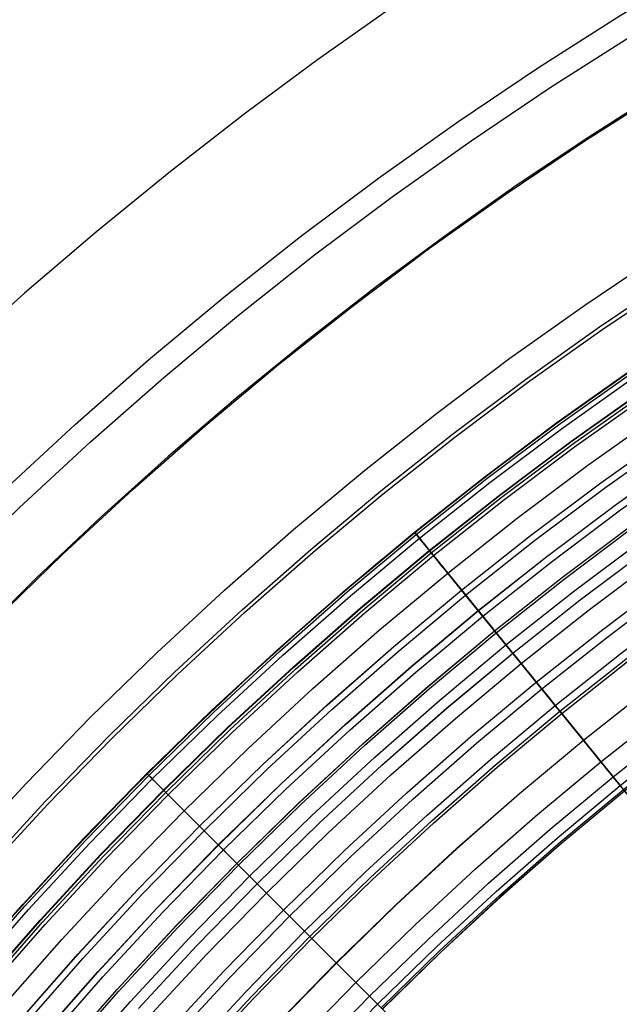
# Model space of a CAD drawing. Header units: millimetres. Extents: x -14 to 488, y -50 to 50.
# Tile 182 of 256: x 358.49 to 362.45, y 14.43 to 20.93. Entities that reach past the tile are written whole.
import ezdxf

# ---------------------------------------------------------------- set-up
doc = ezdxf.new("R2010")
doc.units = ezdxf.units.MM
doc.header["$MEASUREMENT"] = 0
doc.layers.add('Default', color=7, linetype='Continuous')

msp = doc.modelspace()

# ---------------------------------------------------------------- linework, layer by layer
at = {"layer": 'Default'}
for points in [[(367.2672, 24.1764), (366.7092, 23.9795), (366.1559, 23.7699), (365.6075, 23.5477), (365.0644, 23.313), (364.5267, 23.066), (363.9949, 22.8067), (363.4691, 22.5353), (362.9497, 22.252), (362.4369, 21.9568), (361.931, 21.65), (361.4322, 21.3317), (360.9408, 21.0022), (360.457, 20.6614), (359.9812, 20.3097), (359.4858, 19.925), (358.9998, 19.5285), (358.5236, 19.1202), (358.0574, 18.7006)], [(367.2672, 24.1764), (366.7092, 23.9795), (366.1559, 23.7699), (365.6075, 23.5477), (365.0644, 23.313), (364.5267, 23.066), (363.9949, 22.8067), (363.4691, 22.5353), (362.9497, 22.252), (362.4369, 21.9568), (361.931, 21.65), (361.4322, 21.3317), (360.9408, 21.0022), (360.457, 20.6614), (359.9812, 20.3097), (359.4858, 19.925), (358.9998, 19.5285), (358.5236, 19.1202), (358.0574, 18.7006)], [(355.4005, 14.4212), (355.7867, 14.9364), (356.1868, 15.4424), (356.6004, 15.9385), (357.027, 16.4243), (357.4664, 16.8992), (357.918, 17.3627), (358.3816, 17.8144), (358.8564, 18.2537), (359.3422, 18.6804), (359.8383, 19.0939), (360.3443, 19.494), (360.8596, 19.8802), (361.3835, 20.2523), (361.9157, 20.6101), (362.4553, 20.9531), (363.0019, 21.2813), (363.5549, 21.5944), (364.1136, 21.8923), (364.6775, 22.1749), (365.2459, 22.4421), (365.8181, 22.6938), (366.3937, 22.93), (366.972, 23.1507)], [(355.4005, 14.4212), (355.7868, 14.9364), (356.1868, 15.4424), (356.6004, 15.9385), (357.027, 16.4243), (357.4664, 16.8992), (357.9181, 17.3627), (358.3816, 17.8143), (358.8565, 18.2537), (359.3422, 18.6804), (359.8384, 19.0939), (360.3443, 19.494), (360.8596, 19.8802), (361.3835, 20.2523), (361.9157, 20.61), (362.4553, 20.9531), (363.0019, 21.2813), (363.5549, 21.5944), (364.1136, 21.8923), (364.6775, 22.1749), (365.2459, 22.4421), (365.8181, 22.6938), (366.3937, 22.93), (366.972, 23.1507)], [(355.5239, 14.3311), (355.9078, 14.8432), (356.3054, 15.3461), (356.7165, 15.8392), (357.1405, 16.322), (357.5772, 16.794), (358.0261, 17.2546), (358.4868, 17.7035), (358.9588, 18.1402), (359.4416, 18.5643), (359.9347, 18.9753), (360.4375, 19.3729), (360.9496, 19.7568), (361.4704, 20.1266), (361.9993, 20.4822), (362.5356, 20.8231), (363.0789, 21.1493), (363.6285, 21.4605), (364.1838, 21.7566), (364.7442, 22.0374), (365.3091, 22.303), (365.8779, 22.5531), (366.45, 22.7879), (367.0247, 23.0072)], [(367.2022, 22.6319), (366.6795, 22.4339), (366.1616, 22.2241), (365.6485, 22.0024), (365.1407, 21.7691), (364.6384, 21.5242), (364.1418, 21.2679), (363.6512, 21.0002), (363.1668, 20.7214), (362.6889, 20.4317), (362.2178, 20.131), (361.7537, 19.8197), (361.2968, 19.4979), (360.8474, 19.1657), (360.3794, 18.8024), (359.9204, 18.4278), (359.4706, 18.0422), (359.0302, 17.6458), (358.5996, 17.2389), (358.1789, 16.8216)], [(367.2022, 22.6319), (366.6795, 22.4339), (366.1616, 22.2241), (365.6485, 22.0024), (365.1407, 21.7691), (364.6384, 21.5242), (364.1418, 21.2679), (363.6512, 21.0002), (363.1668, 20.7214), (362.6889, 20.4317), (362.2178, 20.131), (361.7537, 19.8197), (361.2968, 19.4979), (360.8474, 19.1657), (360.3794, 18.8024), (359.9204, 18.4278), (359.4706, 18.0422), (359.0302, 17.6458), (358.5996, 17.2389), (358.1789, 16.8216)], [(355.8633, 14.0835), (356.2407, 14.5869), (356.6316, 15.0813), (357.0357, 15.5661), (357.4525, 16.0407), (357.8818, 16.5047), (358.3231, 16.9576), (358.776, 17.3989), (359.24, 17.8282), (359.7147, 18.2451), (360.1994, 18.6492), (360.6938, 19.04), (361.1973, 19.4174), (361.7092, 19.781), (362.2291, 20.1305), (362.7564, 20.4657), (363.2905, 20.7864), (363.8308, 21.0923), (364.3768, 21.3834), (364.9277, 21.6595), (365.483, 21.9206), (366.0422, 22.1665), (366.6046, 22.3973), (367.1697, 22.6129)], [(356.9535, 14.0381), (357.33, 14.5143), (357.7192, 14.9812), (358.1207, 15.4384), (358.5342, 15.8853), (358.9592, 16.3215), (359.3955, 16.7466), (359.8424, 17.1601), (360.2995, 17.5616), (360.7664, 17.9508), (361.2426, 18.3273), (361.7275, 18.6908), (362.2206, 19.041), (362.7214, 19.3776), (363.2293, 19.7004), (363.7437, 20.0093), (364.2641, 20.304), (364.7899, 20.5844), (365.3206, 20.8503), (365.8555, 21.1017), (366.394, 21.3386), (366.9357, 21.5609)], [(357.4649, 14.4047), (357.8512, 14.8682), (358.2498, 15.322), (358.6602, 15.7656), (359.0821, 16.1986), (359.5151, 16.6205), (359.9588, 17.031), (360.4125, 17.4295), (360.876, 17.8158), (361.3486, 18.1895), (361.83, 18.5504), (362.3194, 18.898), (362.8165, 19.2321), (363.3206, 19.5526), (363.8313, 19.8592), (364.3478, 20.1517), (364.8698, 20.43), (365.3965, 20.6939), (365.9274, 20.9435), (366.462, 21.1786), (366.9997, 21.3993)], [(357.4649, 14.4047), (357.8512, 14.8682), (358.2498, 15.322), (358.6602, 15.7656), (359.0821, 16.1986), (359.5151, 16.6205), (359.9588, 17.031), (360.4125, 17.4295), (360.876, 17.8158), (361.3486, 18.1895), (361.83, 18.5504), (362.3194, 18.898), (362.8165, 19.2321), (363.3206, 19.5526), (363.8313, 19.8592), (364.3478, 20.1517), (364.8698, 20.43), (365.3965, 20.6939), (365.9274, 20.9435), (366.462, 21.1786), (366.9997, 21.3993)], [(357.4837, 14.3895), (357.8696, 14.8525), (358.2678, 15.3058), (358.6778, 15.7489), (359.0993, 16.1815), (359.5318, 16.603), (359.975, 17.013), (360.4283, 17.4111), (360.8913, 17.797), (361.3634, 18.1704), (361.8442, 18.5308), (362.3332, 18.8781), (362.8298, 19.2119), (363.3334, 19.532), (363.8435, 19.8382), (364.3595, 20.1304), (364.8809, 20.4085), (365.407, 20.6722), (365.9374, 20.9215), (366.4715, 21.1564), (367.0086, 21.3768)], [(367.2032, 21.098), (366.7156, 20.9005), (366.2327, 20.6918), (365.7547, 20.4722), (365.2819, 20.2417), (364.8144, 20.0004), (364.3526, 19.7485), (363.8967, 19.4861), (363.4469, 19.2133), (363.0034, 18.9303), (362.5666, 18.6373), (362.1365, 18.3344), (361.7135, 18.0217), (361.273, 17.6797), (360.8409, 17.3271), (360.4175, 16.9641), (360.003, 16.591), (359.5977, 16.208), (359.2018, 15.8153), (358.8155, 15.4131), (358.439, 15.0016), (358.0577, 14.5634), (357.6875, 14.1156)], [(367.2032, 21.098), (366.7156, 20.9005), (366.2327, 20.6918), (365.7547, 20.4722), (365.2819, 20.2417), (364.8144, 20.0004), (364.3526, 19.7485), (363.8967, 19.4861), (363.4469, 19.2133), (363.0034, 18.9303), (362.5666, 18.6373), (362.1365, 18.3344), (361.7135, 18.0217), (361.273, 17.6797), (360.8409, 17.3271), (360.4175, 16.9641), (360.003, 16.591), (359.5977, 16.208), (359.2018, 15.8153), (358.8155, 15.4131), (358.439, 15.0016), (358.0577, 14.5634), (357.6875, 14.1156)], [(357.7379, 14.1831), (358.1184, 14.6396), (358.5109, 15.0866), (358.9152, 15.5235), (359.3308, 15.95), (359.7572, 16.3655), (360.1942, 16.7698), (360.6411, 17.1624), (361.0976, 17.5429), (361.5632, 17.9109), (362.0372, 18.2663), (362.5193, 18.6087), (363.0089, 18.9378), (363.5055, 19.2535), (364.0084, 19.5554), (364.5172, 19.8435), (365.0312, 20.1176), (365.55, 20.3776), (366.073, 20.6235), (366.5995, 20.855), (367.1291, 21.0724)], [(357.7385, 14.1826), (358.119, 14.6391), (358.5115, 15.0861), (358.9157, 15.523), (359.3313, 15.9494), (359.7578, 16.365), (360.1947, 16.7692), (360.6416, 17.1618), (361.0981, 17.5423), (361.5636, 17.9104), (362.0377, 18.2657), (362.5198, 18.6081), (363.0093, 18.9372), (363.5059, 19.2528), (364.0088, 19.5548), (364.5175, 19.8429), (365.0316, 20.117), (365.5504, 20.377), (366.0733, 20.6228), (366.5998, 20.8543), (367.1294, 21.0717)], [(357.7387, 14.1825), (358.1192, 14.6389), (358.5117, 15.0859), (358.9159, 15.5228), (359.3315, 15.9492), (359.7579, 16.3648), (360.1949, 16.769), (360.6418, 17.1616), (361.0983, 17.5421), (361.5638, 17.9101), (362.0378, 18.2655), (362.5199, 18.6079), (363.0095, 18.937), (363.506, 19.2526), (364.0089, 19.5545), (364.5177, 19.8426), (365.0317, 20.1167), (365.5505, 20.3767), (366.0734, 20.6225), (366.5999, 20.8541), (367.1295, 21.0714)], [(357.7395, 14.1818), (358.12, 14.6382), (358.5125, 15.0851), (358.9167, 15.522), (359.3323, 15.9485), (359.7587, 16.364), (360.1956, 16.7682), (360.6425, 17.1608), (361.0989, 17.5412), (361.5644, 17.9093), (362.0385, 18.2646), (362.5205, 18.607), (363.0101, 18.9361), (363.5066, 19.2517), (364.0095, 19.5536), (364.5182, 19.8417), (365.0322, 20.1158), (365.551, 20.3757), (366.0739, 20.6215), (366.6004, 20.8531), (367.1299, 21.0704)], [(357.7395, 14.1818), (358.12, 14.6382), (358.5125, 15.0851), (358.9167, 15.522), (359.3323, 15.9485), (359.7587, 16.364), (360.1956, 16.7682), (360.6425, 17.1608), (361.099, 17.5412), (361.5644, 17.9093), (362.0385, 18.2646), (362.5205, 18.607), (363.0101, 18.9361), (363.5066, 19.2517), (364.0095, 19.5536), (364.5182, 19.8417), (365.0322, 20.1157), (365.551, 20.3757), (366.0739, 20.6215), (366.6004, 20.8531), (367.1299, 21.0704)], [(357.7521, 14.1716), (358.1323, 14.6277), (358.5245, 15.0743), (358.9285, 15.5109), (359.3437, 15.937), (359.7698, 16.3523), (360.2064, 16.7562), (360.653, 17.1485), (361.1091, 17.5287), (361.5743, 17.8965), (362.048, 18.2516), (362.5297, 18.5937), (363.0189, 18.9225), (363.5151, 19.2379), (364.0176, 19.5396), (364.526, 19.8275), (365.0397, 20.1014), (365.558, 20.3612), (366.0806, 20.6068), (366.6067, 20.8382), (367.1359, 21.0554)], [(357.777, 14.1513), (358.1567, 14.6068), (358.5484, 15.0528), (358.9518, 15.4888), (359.3664, 15.9143), (359.792, 16.329), (360.2279, 16.7324), (360.6739, 17.1241), (361.1294, 17.5037), (361.5939, 17.871), (362.0669, 18.2256), (362.548, 18.5672), (363.0365, 18.8956), (363.532, 19.2106), (364.0338, 19.5119), (364.5415, 19.7993), (365.0544, 20.0728), (365.5721, 20.3323), (366.0939, 20.5776), (366.6193, 20.8086), (367.1477, 21.0255)], [(357.858, 14.0856), (358.236, 14.539), (358.6259, 14.9829), (359.0274, 15.4169), (359.4402, 15.8405), (359.8638, 16.2533), (360.2978, 16.6549), (360.7417, 17.0448), (361.1952, 17.4227), (361.6576, 17.7883), (362.1285, 18.1413), (362.6073, 18.4814), (363.0936, 18.8083), (363.5868, 19.1218), (364.0864, 19.4217), (364.5917, 19.7079), (365.1023, 19.9802), (365.6176, 20.2384), (366.1371, 20.4826), (366.6601, 20.7126), (367.1861, 20.9285)], [(357.8604, 14.0837), (358.2383, 14.537), (358.6281, 14.9809), (359.0296, 15.4149), (359.4423, 15.8384), (359.8659, 16.2511), (360.2998, 16.6526), (360.7437, 17.0425), (361.1971, 17.4204), (361.6594, 17.7859), (362.1302, 18.1389), (362.609, 18.4789), (363.0952, 18.8058), (363.5884, 19.1192), (364.0879, 19.4191), (364.5932, 19.7053), (365.1037, 19.9775), (365.6189, 20.2357), (366.1383, 20.4798), (366.6613, 20.7098), (367.1872, 20.9257)], [(357.8605, 14.0835), (358.2384, 14.5369), (358.6283, 14.9808), (359.0298, 15.4147), (359.4425, 15.8383), (359.866, 16.251), (360.3, 16.6525), (360.7438, 17.0423), (361.1972, 17.4202), (361.6595, 17.7858), (362.1303, 18.1387), (362.6091, 18.4787), (363.0954, 18.8056), (363.5885, 19.1191), (364.088, 19.4189), (364.5933, 19.7051), (365.1038, 19.9773), (365.619, 20.2355), (366.1384, 20.4797), (366.6613, 20.7096), (367.1873, 20.9255)], [(357.8743, 14.0724), (358.2519, 14.5254), (358.6415, 14.9689), (359.0426, 15.4025), (359.455, 15.8257), (359.8782, 16.2381), (360.3118, 16.6393), (360.7554, 17.0288), (361.2084, 17.4064), (361.6704, 17.7717), (362.1408, 18.1244), (362.6192, 18.4641), (363.1051, 18.7907), (363.5978, 19.104), (364.0969, 19.4036), (364.6018, 19.6895), (365.112, 19.9615), (365.6268, 20.2195), (366.1457, 20.4635), (366.6683, 20.6933), (367.1938, 20.909)], [(357.892, 14.058), (358.2692, 14.5106), (358.6584, 14.9537), (359.0591, 15.3868), (359.4711, 15.8096), (359.8939, 16.2216), (360.3271, 16.6224), (360.7702, 17.0116), (361.2227, 17.3888), (361.6842, 17.7537), (362.1542, 18.106), (362.6322, 18.4454), (363.1175, 18.7717), (363.6098, 19.0846), (364.1084, 19.384), (364.6128, 19.6696), (365.1224, 19.9413), (365.6367, 20.1991), (366.1552, 20.4428), (366.6772, 20.6724), (367.2022, 20.8878)], [(358.3821, 14.414), (358.7687, 14.8542), (359.1669, 15.2845), (359.5762, 15.7046), (359.9962, 16.1139), (360.4266, 16.512), (360.8668, 16.8987), (361.3164, 17.2734), (361.7749, 17.636), (362.2418, 17.986), (362.7166, 18.3232), (363.1988, 18.6474), (363.6879, 18.9582), (364.1832, 19.2556), (364.6843, 19.5394), (365.1906, 19.8094), (365.7016, 20.0654), (366.2167, 20.3075), (366.7353, 20.5356), (367.2569, 20.7497)], [(358.4918, 14.3201), (358.876, 14.7575), (359.2716, 15.1851), (359.6783, 15.6024), (360.0957, 16.0091), (360.5233, 16.4048), (360.9607, 16.7889), (361.4074, 17.1613), (361.863, 17.5215), (362.3269, 17.8693), (362.7987, 18.2044), (363.2779, 18.5265), (363.7638, 18.8353), (364.256, 19.1309), (364.7539, 19.4128), (365.257, 19.681), (365.7647, 19.9355), (366.2765, 20.1761), (366.7918, 20.4027), (367.3101, 20.6154)], [(358.4924, 14.3196), (358.8765, 14.757), (359.2721, 15.1846), (359.6788, 15.6019), (360.0962, 16.0086), (360.5238, 16.4042), (360.9611, 16.7884), (361.4079, 17.1607), (361.8634, 17.5209), (362.3274, 17.8687), (362.7992, 18.2038), (363.2783, 18.5258), (363.7642, 18.8347), (364.2564, 19.1302), (364.7543, 19.4122), (365.2573, 19.6804), (365.765, 19.9348), (366.2768, 20.1754), (366.7921, 20.402), (367.3103, 20.6147)], [(358.5244, 14.2922), (358.9078, 14.7288), (359.3027, 15.1556), (359.7086, 15.5721), (360.1252, 15.9781), (360.552, 16.3729), (360.9885, 16.7564), (361.4344, 17.128), (361.8891, 17.4876), (362.3522, 17.8347), (362.8231, 18.1691), (363.3013, 18.4906), (363.7863, 18.7989), (364.2776, 19.0938), (364.7745, 19.3752), (365.2767, 19.643), (365.7834, 19.897), (366.2942, 20.1371), (366.8085, 20.3633), (367.3258, 20.5755)], [(358.6248, 14.2062), (359.006, 14.6402), (359.3986, 15.0645), (359.8021, 15.4786), (360.2162, 15.8822), (360.6405, 16.2747), (361.0745, 16.6559), (361.5178, 17.0254), (361.9698, 17.3828), (362.4301, 17.7279), (362.8983, 18.0603), (363.3737, 18.3799), (363.8558, 18.6864), (364.3442, 18.9796), (364.8382, 19.2594), (365.3374, 19.5255), (365.8412, 19.778), (366.349, 20.0167), (366.8603, 20.2416), (367.3745, 20.4526)], [(358.6255, 14.2057), (359.0067, 14.6397), (359.3992, 15.0639), (359.8027, 15.478), (360.2168, 15.8815), (360.6411, 16.2741), (361.0751, 16.6552), (361.5183, 17.0247), (361.9703, 17.3821), (362.4306, 17.7272), (362.8988, 18.0596), (363.3741, 18.3792), (363.8563, 18.6857), (364.3446, 18.9789), (364.8386, 19.2586), (365.3378, 19.5248), (365.8415, 19.7772), (366.3493, 20.0159), (366.8606, 20.2408), (367.3748, 20.4518)], [(358.6607, 14.1756), (359.0411, 14.6086), (359.4328, 15.032), (359.8355, 15.4453), (360.2487, 15.8479), (360.6721, 16.2396), (361.1052, 16.62), (361.5475, 16.9887), (361.9986, 17.3454), (362.458, 17.6897), (362.9251, 18.0215), (363.3995, 18.3404), (363.8806, 18.6462), (364.368, 18.9388), (364.861, 19.218), (365.3591, 19.4836), (365.8618, 19.7355), (366.3685, 19.9737), (366.8787, 20.1981), (367.3919, 20.4087)], [(358.7555, 14.0945), (359.1337, 14.5251), (359.5232, 14.9461), (359.9237, 15.3571), (360.3346, 15.7575), (360.7556, 16.147), (361.1863, 16.5253), (361.6261, 16.8919), (362.0747, 17.2466), (362.5315, 17.589), (362.996, 17.9189), (363.4677, 18.236), (363.9462, 18.5401), (364.4308, 18.8311), (364.921, 19.1087), (365.4164, 19.3728), (365.9162, 19.6233), (366.4201, 19.8602), (366.9275, 20.0833)], [(358.756, 14.094), (359.1342, 14.5247), (359.5237, 14.9457), (359.9241, 15.3566), (360.3351, 15.757), (360.756, 16.1465), (361.1867, 16.5248), (361.6265, 16.8914), (362.0751, 17.246), (362.5319, 17.5885), (362.9964, 17.9183), (363.4681, 18.2355), (363.9465, 18.5396), (364.4311, 18.8305), (364.9213, 19.1081), (365.4167, 19.3722), (365.9165, 19.6227), (366.4204, 19.8596), (366.9278, 20.0827)], [(358.7685, 14.0833), (359.1464, 14.5137), (359.5357, 14.9344), (359.9358, 15.345), (360.3464, 15.7451), (360.7671, 16.1343), (361.1974, 16.5123), (361.6369, 16.8786), (362.0851, 17.233), (362.5416, 17.5752), (363.0057, 17.9048), (363.4771, 18.2217), (363.9552, 18.5256), (364.4394, 18.8163), (364.9293, 19.0937), (365.4242, 19.3576), (365.9237, 19.6079), (366.4272, 19.8446), (366.9342, 20.0676)], [(358.8457, 14.0173), (359.2219, 14.4456), (359.6094, 14.8644), (360.0077, 15.2731), (360.4164, 15.6714), (360.8351, 16.0588), (361.2635, 16.435), (361.701, 16.7997), (362.1471, 17.1525), (362.6015, 17.493), (363.0635, 17.8212), (363.5327, 18.1366), (364.0086, 18.4391), (364.4906, 18.7285), (364.9782, 19.0046), (365.4709, 19.2673), (365.9681, 19.5165), (366.4693, 19.7521), (366.9739, 19.974)], [(359.2746, 14.3981), (359.6608, 14.8156), (360.0578, 15.223), (360.4652, 15.62), (360.8826, 16.0062), (361.3096, 16.3812), (361.7456, 16.7447), (362.1904, 17.0963), (362.6433, 17.4358), (363.1038, 17.7629), (363.5715, 18.0773), (364.0459, 18.3788), (364.5263, 18.6673), (365.0124, 18.9425), (365.5035, 19.2044), (365.9991, 19.4527), (366.4986, 19.6876), (367.0017, 19.9088)], [(359.2748, 14.398), (359.6609, 14.8154), (360.0579, 15.2228), (360.4653, 15.6198), (360.8827, 16.006), (361.3097, 16.381), (361.7458, 16.7445), (362.1905, 17.0961), (362.6434, 17.4356), (363.1039, 17.7627), (363.5717, 18.0771), (364.046, 18.3786), (364.5264, 18.6671), (365.0125, 18.9423), (365.5036, 19.2041), (365.9992, 19.4525), (366.4987, 19.6874), (367.0018, 19.9086)], [(359.3402, 14.339), (359.7249, 14.7547), (360.1203, 15.1605), (360.526, 15.5559), (360.9418, 15.9405), (361.367, 16.314), (361.8014, 16.676), (362.2443, 17.0263), (362.6954, 17.3644), (363.1541, 17.6902), (363.6199, 18.0033), (364.0923, 18.3036), (364.5709, 18.5909), (365.0549, 18.865), (365.5441, 19.1258), (366.0377, 19.3732), (366.5352, 19.6071), (367.0362, 19.8275)], [(359.4571, 14.2336), (359.839, 14.6464), (360.2315, 15.0492), (360.6344, 15.4418), (361.0471, 15.8237), (361.4693, 16.1945), (361.9005, 16.5539), (362.3403, 16.9016), (362.7881, 17.2373), (363.2435, 17.5607), (363.706, 17.8716), (364.175, 18.1698), (364.6501, 18.455), (365.1307, 18.7272), (365.6163, 18.9861), (366.1064, 19.2317), (366.6004, 19.4639), (367.0978, 19.6827)], [(359.4571, 14.2336), (359.839, 14.6464), (360.2315, 15.0492), (360.6344, 15.4418), (361.0471, 15.8237), (361.4693, 16.1945), (361.9005, 16.5539), (362.3403, 16.9016), (362.7881, 17.2373), (363.2435, 17.5607), (363.706, 17.8716), (364.175, 18.1698), (364.6501, 18.455), (365.1307, 18.7272), (365.6163, 18.9861), (366.1064, 19.2317), (366.6004, 19.4639), (367.0978, 19.6827)], [(359.5004, 14.1946), (359.8813, 14.6062), (360.2728, 15.008), (360.6745, 15.3995), (361.0862, 15.7803), (361.5072, 16.1501), (361.9373, 16.5086), (362.3759, 16.8554), (362.8225, 17.1902), (363.2767, 17.5127), (363.7379, 17.8228), (364.2057, 18.1201), (364.6795, 18.4046), (365.1588, 18.676), (365.6431, 18.9343), (366.1319, 19.1792), (366.6245, 19.4108), (367.1206, 19.629)], [(359.6045, 14.1008), (359.9829, 14.5097), (360.3718, 14.9089), (360.771, 15.2979), (361.18, 15.6763), (361.5983, 16.0437), (362.0256, 16.3998), (362.4613, 16.7444), (362.9051, 17.077), (363.3563, 17.3975), (363.8146, 17.7055), (364.2793, 18.001), (364.7501, 18.2836), (365.2263, 18.5533), (365.7075, 18.8098), (366.193, 19.0532), (366.6825, 19.2833), (367.1754, 19.5)], [(359.6417, 14.0672), (360.0192, 14.4752), (360.4073, 14.8735), (360.8055, 15.2615), (361.2135, 15.639), (361.6309, 16.0056), (362.0572, 16.3609), (362.4919, 16.7047), (362.9346, 17.0365), (363.3848, 17.3562), (363.842, 17.6636), (364.3057, 17.9583), (364.7753, 18.2403), (365.2504, 18.5093), (365.7305, 18.7653), (366.2149, 19.0081), (366.7033, 19.2377), (367.195, 19.4539)], [(359.6555, 14.0548), (360.0326, 14.4625), (360.4204, 14.8604), (360.8183, 15.2481), (361.2259, 15.6253), (361.643, 15.9915), (362.0689, 16.3466), (362.5032, 16.69), (362.9455, 17.0216), (363.3953, 17.341), (363.8521, 17.6481), (364.3154, 17.9426), (364.7847, 18.2243), (365.2594, 18.4931), (365.739, 18.7488), (366.223, 18.9914), (366.711, 19.2208), (367.2022, 19.4369)], [(359.6555, 14.0548), (360.0326, 14.4625), (360.4204, 14.8604), (360.8183, 15.2481), (361.2259, 15.6253), (361.643, 15.9915), (362.0689, 16.3466), (362.5032, 16.69), (362.9455, 17.0216), (363.3953, 17.341), (363.8521, 17.6481), (364.3154, 17.9426), (364.7847, 18.2243), (365.2594, 18.4931), (365.739, 18.7488), (366.223, 18.9914), (366.711, 19.2208), (367.2022, 19.4369)], [(360.1972, 14.3062), (360.5808, 14.6999), (360.9745, 15.0836), (361.3778, 15.4568), (361.7904, 15.8192), (362.2119, 16.1704), (362.6416, 16.5102), (363.0793, 16.8383), (363.5243, 17.1544), (363.9763, 17.4582), (364.4347, 17.7496), (364.8989, 18.0283), (365.3686, 18.2943), (365.8432, 18.5473), (366.3221, 18.7873), (366.8049, 19.0143), (367.291, 19.2281)], [(360.1981, 14.3053), (360.5817, 14.699), (360.9754, 15.0826), (361.3787, 15.4558), (361.7913, 15.8182), (362.2127, 16.1694), (362.6424, 16.5092), (363.08, 16.8372), (363.5251, 17.1533), (363.977, 17.4571), (364.4353, 17.7485), (364.8996, 18.0272), (365.3693, 18.2931), (365.8438, 18.5462), (366.3227, 18.7862), (366.8054, 19.0131), (367.2915, 19.2269)], [(360.1981, 14.3053), (360.5817, 14.699), (360.9754, 15.0826), (361.3787, 15.4558), (361.7913, 15.8182), (362.2127, 16.1694), (362.6424, 16.5092), (363.08, 16.8372), (363.5251, 17.1533), (363.977, 17.4571), (364.4353, 17.7485), (364.8996, 18.0272), (365.3693, 18.2931), (365.8438, 18.5462), (366.3227, 18.7862), (366.8054, 19.0131), (367.2915, 19.2269)], [(360.3302, 14.1799), (360.7105, 14.5702), (361.1008, 14.9505), (361.5007, 15.3205), (361.9097, 15.6798), (362.3275, 16.028), (362.7535, 16.3649), (363.1874, 16.6901), (363.6286, 17.0034), (364.0767, 17.3046), (364.5311, 17.5935), (364.9914, 17.8698), (365.457, 18.1335), (365.9274, 18.3844), (366.4022, 18.6223), (366.8808, 18.8473), (367.3627, 19.0592)], [(360.3302, 14.1799), (360.7105, 14.5702), (361.1008, 14.9505), (361.5007, 15.3205), (361.9097, 15.6798), (362.3275, 16.028), (362.7535, 16.3649), (363.1874, 16.6901), (363.6286, 17.0034), (364.0767, 17.3046), (364.5311, 17.5935), (364.9914, 17.8698), (365.457, 18.1335), (365.9274, 18.3844), (366.4022, 18.6223), (366.8808, 18.8473), (367.3627, 19.0592)], [(360.4229, 14.0919), (360.801, 14.4798), (361.1889, 14.8578), (361.5863, 15.2255), (361.9929, 15.5826), (362.4081, 15.9287), (362.8316, 16.2635), (363.2628, 16.5868), (363.7013, 16.8982), (364.1466, 17.1976), (364.5983, 17.4847), (365.0558, 17.7594), (365.5186, 18.0214), (365.9862, 18.2708), (366.4581, 18.5073), (366.9338, 18.7309)], [(360.4229, 14.0919), (360.801, 14.4798), (361.1889, 14.8578), (361.5863, 15.2255), (361.9929, 15.5826), (362.4081, 15.9287), (362.8316, 16.2635), (363.2628, 16.5868), (363.7013, 16.8982), (364.1466, 17.1976), (364.5983, 17.4847), (365.0558, 17.7594), (365.5186, 18.0214), (365.9862, 18.2708), (366.4581, 18.5073), (366.9338, 18.7309)], [(360.4768, 14.0407), (360.8535, 14.4272), (361.24, 14.8039), (361.6361, 15.1703), (362.0412, 15.5261), (362.4549, 15.871), (362.8769, 16.2047), (363.3066, 16.5268), (363.7436, 16.8371), (364.1873, 17.1354), (364.6374, 17.4215), (365.0932, 17.6952), (365.5544, 17.9563), (366.0203, 18.2047), (366.4905, 18.4404), (366.9645, 18.6632)], [(360.4768, 14.0407), (360.8535, 14.4272), (361.24, 14.8039), (361.6361, 15.1703), (362.0412, 15.5261), (362.4549, 15.871), (362.8769, 16.2047), (363.3066, 16.5268), (363.7436, 16.8371), (364.1873, 17.1354), (364.6374, 17.4215), (365.0932, 17.6952), (365.5544, 17.9563), (366.0203, 18.2047), (366.4905, 18.4404), (366.9645, 18.6632)], [(360.8771, 14.4036), (361.263, 14.7797), (361.6584, 15.1455), (362.0629, 15.5008), (362.476, 15.8451), (362.8973, 16.1782), (363.3263, 16.4998), (363.7625, 16.8096), (364.2056, 17.1074), (364.6549, 17.3931), (365.1101, 17.6663), (365.5705, 17.927), (366.0357, 18.1751), (366.5051, 18.4104), (366.9784, 18.6328)], [(360.8771, 14.4036), (361.263, 14.7797), (361.6584, 15.1455), (362.0629, 15.5008), (362.476, 15.8451), (362.8973, 16.1782), (363.3263, 16.4998), (363.7625, 16.8096), (364.2056, 17.1074), (364.6549, 17.3931), (365.1101, 17.6663), (365.5705, 17.927), (366.0357, 18.1751), (366.5051, 18.4104), (366.9784, 18.6328)], [(360.885, 14.3958), (361.2707, 14.7716), (361.6659, 15.1373), (362.0701, 15.4923), (362.483, 15.8364), (362.9041, 16.1694), (363.3328, 16.4908), (363.7689, 16.8004), (364.2117, 17.0981), (364.6608, 17.3836), (365.1157, 17.6567), (365.5758, 17.9173), (366.0408, 18.1652), (366.51, 18.4004), (366.983, 18.6227)], [(360.885, 14.3958), (361.2707, 14.7716), (361.6659, 15.1373), (362.0701, 15.4923), (362.483, 15.8364), (362.9041, 16.1694), (363.3328, 16.4908), (363.7689, 16.8004), (364.2117, 17.0981), (364.6608, 17.3836), (365.1157, 17.6567), (365.5758, 17.9173), (366.0408, 18.1652), (366.51, 18.4004), (366.983, 18.6227)], [(360.8853, 14.3954), (361.271, 14.7713), (361.6662, 15.1369), (362.0704, 15.4919), (362.4833, 15.8361), (362.9044, 16.169), (363.3331, 16.4904), (363.7691, 16.8), (364.2119, 17.0977), (364.661, 17.3832), (365.1159, 17.6563), (365.5761, 17.9168), (366.041, 18.1648), (366.5102, 18.3999), (366.9832, 18.6222)]]:
    msp.add_lwpolyline(points, dxfattribs=at)
at = {"layer": 'Default', "extrusion": (0.79728, 0.60361, 0)}
for points in [[(-201.0957, 22.4213), (-201.096, 22.4554), (-201.0971, 22.4899), (-201.0989, 22.5245), (-201.1015, 22.5595), (-201.1048, 22.5946), (-201.109, 22.6299), (-201.1139, 22.6654), (-201.1196, 22.7011), (-201.1262, 22.7368), (-201.1336, 22.7726), (-201.1419, 22.8085), (-201.1511, 22.8443), (-201.1611, 22.8802), (-201.172, 22.916), (-201.1838, 22.9516), (-201.1964, 22.9872), (-201.21, 23.0226), (-201.2244, 23.0578), (-201.2398, 23.0927), (-201.256, 23.1274), (-201.2731, 23.1618), (-201.2911, 23.1958), (-201.3099, 23.2294), (-201.3296, 23.2626), (-201.3501, 23.2953), (-201.3715, 23.3275), (-201.3936, 23.3592), (-201.4166, 23.3903), (-201.4403, 23.4208), (-201.4648, 23.4507), (-201.49, 23.4799), (-201.516, 23.5084), (-201.5426, 23.5362), (-201.5698, 23.5632), (-201.5977, 23.5894), (-201.6262, 23.6148), (-201.6552, 23.6394), (-201.6848, 23.6632), (-201.7149, 23.6861), (-201.7454, 23.7081), (-201.7764, 23.7292), (-201.8077, 23.7493), (-201.8395, 23.7686), (-201.8715, 23.7869), (-201.9039, 23.8043), (-201.9365, 23.8207), (-201.9694, 23.8362), (-202.0024, 23.8507), (-202.0356, 23.8643), (-202.0689, 23.8769), (-202.1023, 23.8886), (-202.1358, 23.8993), (-202.1692, 23.9091), (-202.2027, 23.918), (-202.2361, 23.9259), (-202.2695, 23.933), (-202.3027, 23.9392), (-202.3359, 23.9444), (-202.3688, 23.9489), (-202.4016, 23.9524), (-202.4342, 23.9552), (-202.4666, 23.9571), (-202.4987, 23.9583), (-202.5306, 23.9587), (-202.5624, 23.9583), (-202.5945, 23.9571), (-202.6269, 23.9552), (-202.6595, 23.9524), (-202.6923, 23.9489), (-202.7253, 23.9444), (-202.7584, 23.9392), (-202.7917, 23.933), (-202.825, 23.9259), (-202.8585, 23.918), (-202.8919, 23.9091), (-202.9254, 23.8993), (-202.9589, 23.8886), (-202.9922, 23.8769), (-203.0256, 23.8643), (-203.0588, 23.8507), (-203.0918, 23.8362), (-203.1246, 23.8207), (-203.1573, 23.8043), (-203.1896, 23.7869), (-203.2217, 23.7686), (-203.2534, 23.7493), (-203.2848, 23.7292), (-203.3158, 23.7081), (-203.3463, 23.6861), (-203.3764, 23.6632), (-203.4059, 23.6394), (-203.435, 23.6148), (-203.4635, 23.5894), (-203.4913, 23.5632), (-203.5186, 23.5362), (-203.5452, 23.5084), (-203.5711, 23.4799), (-203.5963, 23.4507), (-203.6208, 23.4208), (-203.6446, 23.3903), (-203.6675, 23.3592), (-203.6897, 23.3275), (-203.711, 23.2953), (-203.7316, 23.2626), (-203.7513, 23.2294), (-203.7701, 23.1958), (-203.7881, 23.1618), (-203.8052, 23.1274), (-203.8214, 23.0927), (-203.8367, 23.0578), (-203.8512, 23.0226), (-203.8647, 22.9872), (-203.8774, 22.9516), (-203.8892, 22.916), (-203.9001, 22.8802), (-203.9101, 22.8443), (-203.9192, 22.8085), (-203.9275, 22.7726), (-203.9349, 22.7368), (-203.9415, 22.7011), (-203.9473, 22.6654), (-203.9522, 22.6299), (-203.9563, 22.5946), (-203.9597, 22.5595), (-203.9622, 22.5245), (-203.964, 22.4899), (-203.9651, 22.4554), (-203.9655, 22.4213)], [(-203.9655, 22.4213), (-203.9651, 22.3872), (-203.964, 22.3528), (-203.9622, 22.3181), (-203.9597, 22.2832), (-203.9563, 22.248), (-203.9522, 22.2127), (-203.9473, 22.1772), (-203.9415, 22.1416), (-203.9349, 22.1058), (-203.9275, 22.07), (-203.9192, 22.0342), (-203.9101, 21.9983), (-203.9001, 21.9625), (-203.8892, 21.9267), (-203.8774, 21.891), (-203.8647, 21.8554), (-203.8512, 21.82), (-203.8367, 21.7848), (-203.8214, 21.7499), (-203.8052, 21.7152), (-203.7881, 21.6809), (-203.7701, 21.6469), (-203.7513, 21.6133), (-203.7316, 21.5801), (-203.711, 21.5474), (-203.6897, 21.5151), (-203.6675, 21.4834), (-203.6446, 21.4523), (-203.6208, 21.4218), (-203.5963, 21.392), (-203.5711, 21.3628), (-203.5452, 21.3343), (-203.5186, 21.3065), (-203.4913, 21.2795), (-203.4635, 21.2532), (-203.435, 21.2278), (-203.4059, 21.2032), (-203.3764, 21.1794), (-203.3463, 21.1566), (-203.3158, 21.1346), (-203.2848, 21.1135), (-203.2534, 21.0933), (-203.2217, 21.074), (-203.1896, 21.0557), (-203.1573, 21.0383), (-203.1246, 21.0219), (-203.0918, 21.0064), (-203.0588, 20.9919), (-203.0256, 20.9783), (-202.9922, 20.9657), (-202.9589, 20.9541), (-202.9254, 20.9433), (-202.8919, 20.9335), (-202.8585, 20.9247), (-202.825, 20.9167), (-202.7917, 20.9096), (-202.7584, 20.9035), (-202.7253, 20.8982), (-202.6923, 20.8938), (-202.6595, 20.8902), (-202.6269, 20.8874), (-202.5945, 20.8855), (-202.5624, 20.8844), (-202.5306, 20.884), (-202.4987, 20.8844), (-202.4666, 20.8855), (-202.4342, 20.8874), (-202.4016, 20.8902), (-202.3688, 20.8938), (-202.3359, 20.8982), (-202.3027, 20.9035), (-202.2695, 20.9096), (-202.2361, 20.9167), (-202.2027, 20.9247), (-202.1692, 20.9335), (-202.1358, 20.9433), (-202.1023, 20.9541), (-202.0689, 20.9657), (-202.0356, 20.9783), (-202.0024, 20.9919), (-201.9694, 21.0064), (-201.9365, 21.0219), (-201.9039, 21.0383), (-201.8715, 21.0557), (-201.8395, 21.074), (-201.8077, 21.0933), (-201.7764, 21.1135), (-201.7454, 21.1346), (-201.7149, 21.1566), (-201.6848, 21.1794), (-201.6552, 21.2032), (-201.6262, 21.2278), (-201.5977, 21.2532), (-201.5698, 21.2795), (-201.5426, 21.3065), (-201.516, 21.3343), (-201.49, 21.3628), (-201.4648, 21.392), (-201.4403, 21.4218), (-201.4166, 21.4523), (-201.3936, 21.4834), (-201.3715, 21.5151), (-201.3501, 21.5474), (-201.3296, 21.5801), (-201.3099, 21.6133), (-201.2911, 21.6469), (-201.2731, 21.6809), (-201.256, 21.7152), (-201.2398, 21.7499), (-201.2244, 21.7848), (-201.21, 21.82), (-201.1964, 21.8554), (-201.1838, 21.891), (-201.172, 21.9267), (-201.1611, 21.9625), (-201.1511, 21.9983), (-201.1419, 22.0342), (-201.1336, 22.07), (-201.1262, 22.1058), (-201.1196, 22.1416), (-201.1139, 22.1772), (-201.109, 22.2127), (-201.1048, 22.248), (-201.1015, 22.2832), (-201.0989, 22.3181), (-201.0971, 22.3528), (-201.096, 22.3872), (-201.0957, 22.4213)]]:
    msp.add_lwpolyline(points, dxfattribs=at)
at = {"layer": 'Default', "extrusion": (0.995992, 0.089028, 0.008595)}
msp.add_lwpolyline([(-15.6876, 158.9381), (-13.8612, 159.1137)], dxfattribs=at)
at = {"layer": 'Default'}
for points in [[(362.859, 15.3733, 135.9018), (362.0256, 16.3998, 113.236), (361.502, 17.0448, 93.2153), (361.0989, 17.5412, 30.9743), (361.1057, 17.5329, 30.2517), (361.1142, 17.5224, 29.9205), (361.1257, 17.5082, 29.6087), (361.1401, 17.4906, 29.3157), (361.1569, 17.4698, 29.0412), (361.176, 17.4463, 28.7845), (361.1971, 17.4204, 28.5452), (361.2199, 17.3923, 28.3228), (361.2441, 17.3624, 28.1165), (361.2696, 17.331, 27.9256), (361.2962, 17.2983, 27.7494), (361.3234, 17.2647, 27.5871), (361.3512, 17.2305, 27.438), (361.3793, 17.1959, 27.3014), (361.4074, 17.1613, 27.1765), (361.4353, 17.1269, 27.0625), (361.4631, 17.0927, 26.9585), (361.4905, 17.0589, 26.8631), (361.5178, 17.0254, 26.7753), (361.5447, 16.9921, 26.694), (361.5717, 16.959, 26.618), (361.5987, 16.9256, 26.5461), (361.6261, 16.8919, 26.4772), (361.6541, 16.8574, 26.41), (361.6831, 16.8218, 26.3433), (361.9448, 16.4993, 25.7739), (361.9877, 16.4466, 25.6736), (362.029, 16.3957, 25.5725), (362.0689, 16.3466, 25.4705), (362.1072, 16.2993, 25.3673), (362.144, 16.2539, 25.2629), (362.1792, 16.2106, 25.1573), (362.2127, 16.1694, 25.0504), (362.2443, 16.1304, 24.9422), (362.2741, 16.0938, 24.8329), (362.3018, 16.0596, 24.7227), (362.3275, 16.028, 24.6119), (362.3509, 15.9991, 24.5007), (362.3722, 15.9729, 24.3897), (362.3913, 15.9495, 24.2791), (362.4081, 15.9287, 24.1696), (362.4228, 15.9106, 24.0615), (362.4354, 15.8951, 23.9552), (362.446, 15.882, 23.8511), (362.4549, 15.871, 23.7495)], [(362.4549, 15.871, 21.7505), (362.446, 15.882, 21.6489), (362.4354, 15.8951, 21.5448), (362.4228, 15.9106, 21.4385), (362.4081, 15.9287, 21.3304), (362.3913, 15.9495, 21.2209), (362.3722, 15.9729, 21.1103), (362.3509, 15.9991, 20.9993), (362.3275, 16.028, 20.8881), (362.3018, 16.0596, 20.7773), (362.2741, 16.0938, 20.6671), (362.2443, 16.1304, 20.5578), (362.2127, 16.1694, 20.4496), (362.1792, 16.2106, 20.3427), (362.144, 16.2539, 20.2371), (362.1072, 16.2993, 20.1327), (362.0689, 16.3466, 20.0295), (362.029, 16.3957, 19.9275), (361.9877, 16.4466, 19.8264), (361.9448, 16.4993, 19.7261), (361.6833, 16.8214, 19.1572), (361.6545, 16.857, 19.0905), (361.6265, 16.8914, 19.0234), (361.5992, 16.9251, 18.9545), (361.5722, 16.9583, 18.8826), (361.5453, 16.9915, 18.8065), (361.5183, 17.0247, 18.7251), (361.4911, 17.0582, 18.6371), (361.4636, 17.0921, 18.5415), (361.4358, 17.1263, 18.437), (361.4079, 17.1607, 18.3225), (361.3797, 17.1954, 18.197), (361.3516, 17.23, 18.0597), (361.3238, 17.2643, 17.9098), (361.2965, 17.2979, 17.7466), (361.2699, 17.3307, 17.5693), (361.2443, 17.3621, 17.3773), (361.22, 17.3921, 17.1698), (361.1972, 17.4202, 16.946), (361.1761, 17.4462, 16.7054), (361.157, 17.4697, 16.4472), (361.1401, 17.4905, 16.1711), (361.1258, 17.5082, 15.8763), (361.1142, 17.5224, 15.5623), (361.1057, 17.5329, 15.2287), (361.099, 17.5412, 14.5001), (361.1294, 17.5037, 9.9809), (361.164, 17.4611, 8.3072), (361.2084, 17.4064, 6.9636), (361.2601, 17.3427, 5.9048), (361.3164, 17.2734, 5.0834), (361.3454, 17.2377, 4.7466), (361.3747, 17.2015, 4.4491), (361.4044, 17.165, 4.1831), (361.4642, 17.0914, 3.7196), (361.493, 17.0558, 3.5233), (361.5209, 17.0215, 3.3511), (361.5475, 16.9887, 3.2022), (361.5727, 16.9577, 3.0758), (361.5961, 16.9288, 2.9701), (361.6071, 16.9153, 2.9244), (361.6176, 16.9024, 2.8831), (361.6276, 16.8901, 2.8459), (361.6369, 16.8786, 2.8126), (361.6457, 16.8678, 2.7829), (361.6539, 16.8576, 2.7564), (361.6619, 16.8478, 2.7324), (361.6696, 16.8383, 2.7106), (361.6772, 16.8289, 2.6904), (361.6849, 16.8195, 2.6714), (361.6928, 16.8098, 2.6529), (361.701, 16.7997, 2.6346), (361.7096, 16.789, 2.6158), (361.719, 16.7775, 2.5964), (361.7292, 16.7649, 2.576), (361.7405, 16.751, 2.5542), (361.7532, 16.7354, 2.5308), (361.7674, 16.7179, 2.5055), (361.8014, 16.676, 2.4477), (361.8383, 16.6306, 2.3882), (361.8731, 16.5877, 2.3355), (361.8897, 16.5672, 2.3116), (361.906, 16.5472, 2.2891), (361.9218, 16.5277, 2.2681), (361.9373, 16.5086, 2.2484), (361.9524, 16.4899, 2.2299), (361.9674, 16.4716, 2.2126), (361.9821, 16.4534, 2.1963), (361.9968, 16.4353, 2.181), (362.0116, 16.4171, 2.1666), (362.0265, 16.3987, 2.1529), (362.0417, 16.38, 2.1398), (362.0572, 16.3609, 2.1272), (362.0731, 16.3413, 2.1151), (362.0897, 16.3209, 2.1034), (362.107, 16.2995, 2.0921), (362.1253, 16.277, 2.0813), (362.1448, 16.253, 2.0709), (362.1656, 16.2274, 2.061), (362.1879, 16.2, 2.0515), (362.2119, 16.1704, 2.0424), (362.2377, 16.1386, 2.0338), (362.2655, 16.1043, 2.0259), (362.2955, 16.0674, 2.0187), (362.3278, 16.0276, 2.0124), (362.3626, 15.9848, 2.0073), (362.3999, 15.9388, 2.0034), (362.44, 15.8894, 2.0009), (375.5965, -0.3158, 2)], [(361.3068, 13.9739, 135.9018), (360.3718, 14.9089, 113.236), (359.7844, 15.4963, 93.2153), (359.3323, 15.9485, 30.9743), (359.3399, 15.9409, 30.2517), (359.3494, 15.9314, 29.9205), (359.3623, 15.9184, 29.6087), (359.3784, 15.9023, 29.3157), (359.3973, 15.8835, 29.0412), (359.4187, 15.862, 28.7845), (359.4423, 15.8384, 28.5452), (359.4679, 15.8128, 28.3228), (359.4951, 15.7856, 28.1165), (359.5238, 15.757, 27.9256), (359.5535, 15.7272, 27.7494), (359.5841, 15.6966, 27.5871), (359.6153, 15.6655, 27.438), (359.6468, 15.634, 27.3014), (359.6783, 15.6024, 27.1765), (359.7096, 15.5711, 27.0625), (359.7407, 15.54, 26.9585), (359.7716, 15.5092, 26.8631), (359.8021, 15.4786, 26.7753), (359.8324, 15.4484, 26.694), (359.8626, 15.4182, 26.618), (359.8929, 15.3878, 26.5461), (359.9237, 15.3571, 26.4772), (359.9551, 15.3257, 26.41), (359.9876, 15.2932, 26.3433), (360.2812, 14.9995, 25.7739), (360.3293, 14.9515, 25.6736), (360.3756, 14.9051, 25.5725), (360.4204, 14.8604, 25.4705), (360.4634, 14.8173, 25.3673), (360.5047, 14.776, 25.2629), (360.5442, 14.7366, 25.1573), (360.5817, 14.699, 25.0504), (360.6172, 14.6635, 24.9422), (360.6506, 14.6301, 24.8329), (360.6817, 14.599, 24.7227), (360.7105, 14.5702, 24.6119), (360.7368, 14.5439, 24.5007), (360.7607, 14.5201, 24.3897), (360.782, 14.4987, 24.2791), (360.801, 14.4798, 24.1696), (360.8174, 14.4633, 24.0615), (360.8315, 14.4492, 23.9552), (360.8435, 14.4372, 23.8511), (360.8535, 14.4272, 23.7495), (360.8616, 14.4191, 23.6507)], [(360.8616, 14.4191, 21.8493), (360.8535, 14.4272, 21.7505), (360.8435, 14.4372, 21.6489), (360.8315, 14.4492, 21.5448), (360.8174, 14.4633, 21.4385), (360.801, 14.4798, 21.3304), (360.782, 14.4987, 21.2209), (360.7607, 14.5201, 21.1103), (360.7368, 14.5439, 20.9993), (360.7105, 14.5702, 20.8881), (360.6817, 14.599, 20.7773), (360.6506, 14.6301, 20.6671), (360.6172, 14.6635, 20.5578), (360.5817, 14.699, 20.4496), (360.5442, 14.7366, 20.3427), (360.5047, 14.776, 20.2371), (360.4634, 14.8173, 20.1327), (360.4204, 14.8604, 20.0295), (360.3756, 14.9051, 19.9275), (360.3293, 14.9515, 19.8264), (360.2812, 14.9995, 19.7261), (359.9879, 15.2929, 19.1572), (359.9555, 15.3253, 19.0905), (359.9241, 15.3566, 19.0234), (359.8935, 15.3873, 18.9545), (359.8631, 15.4176, 18.8826), (359.833, 15.4478, 18.8065), (359.8027, 15.478, 18.7251), (359.7722, 15.5086, 18.6371), (359.7413, 15.5394, 18.5415), (359.7102, 15.5705, 18.437), (359.6788, 15.6019, 18.3225), (359.6473, 15.6335, 18.197), (359.6157, 15.665, 18.0597), (359.5845, 15.6962, 17.9098), (359.5538, 15.7269, 17.7466), (359.524, 15.7567, 17.5693), (359.4954, 15.7854, 17.3773), (359.4681, 15.8126, 17.1698), (359.4425, 15.8383, 16.946), (359.4188, 15.8619, 16.7054), (359.3974, 15.8834, 16.4472), (359.3784, 15.9023, 16.1711), (359.3624, 15.9184, 15.8763), (359.3494, 15.9313, 15.5623), (359.3399, 15.9409, 15.2287), (359.3323, 15.9485, 14.5001), (359.3664, 15.9143, 9.9809), (359.4052, 15.8755, 8.3072), (359.455, 15.8257, 6.9636), (359.5131, 15.7677, 5.9048), (359.5762, 15.7046, 5.0834), (359.6087, 15.672, 4.7466), (359.6416, 15.6391, 4.4491), (359.675, 15.6058, 4.1831), (359.742, 15.5388, 3.7196), (359.7744, 15.5063, 3.5233), (359.8056, 15.4751, 3.3511), (359.8355, 15.4453, 3.2022), (359.8637, 15.417, 3.0758), (359.89, 15.3907, 2.9701), (359.9024, 15.3784, 2.9244), (359.9141, 15.3666, 2.8831), (359.9253, 15.3555, 2.8459), (359.9358, 15.345, 2.8126), (359.9456, 15.3351, 2.7829), (359.9549, 15.3258, 2.7564), (359.9638, 15.3169, 2.7324), (359.9724, 15.3083, 2.7106), (359.981, 15.2997, 2.6904), (359.9896, 15.2911, 2.6714), (359.9985, 15.2823, 2.6529), (360.0077, 15.2731, 2.6346), (360.0174, 15.2634, 2.6158), (360.0278, 15.2529, 2.5964), (360.0393, 15.2414, 2.576), (360.052, 15.2287, 2.5542), (360.0662, 15.2145, 2.5308), (360.0822, 15.1986, 2.5055), (360.1203, 15.1605, 2.4477), (360.1617, 15.1191, 2.3882), (360.2007, 15.08, 2.3355), (360.2194, 15.0613, 2.3116), (360.2376, 15.0431, 2.2891), (360.2554, 15.0253, 2.2681), (360.2728, 15.008, 2.2484), (360.2898, 14.991, 2.2299), (360.3065, 14.9742, 2.2126), (360.3231, 14.9577, 2.1963), (360.3396, 14.9412, 2.181), (360.3561, 14.9246, 2.1666), (360.3729, 14.9079, 2.1529), (360.3899, 14.8909, 2.1398), (360.4073, 14.8735, 2.1272), (360.4252, 14.8556, 2.1151), (360.4437, 14.837, 2.1034), (360.4632, 14.8176, 2.0921), (360.4837, 14.797, 2.0813), (360.5056, 14.7752, 2.0709), (360.5289, 14.7519, 2.061), (360.5539, 14.7268, 2.0515), (360.5808, 14.6999, 2.0424), (360.6098, 14.671, 2.0338), (360.641, 14.6397, 2.0259), (360.6747, 14.6061, 2.0187), (360.7109, 14.5698, 2.0124), (360.7499, 14.5309, 2.0073), (360.7918, 14.489, 2.0034), (360.8368, 14.444, 2.0009), (375.5965, -0.3158, 2)]]:
    msp.add_polyline3d(points, dxfattribs=at)

doc.saveas('drawing.dxf')
